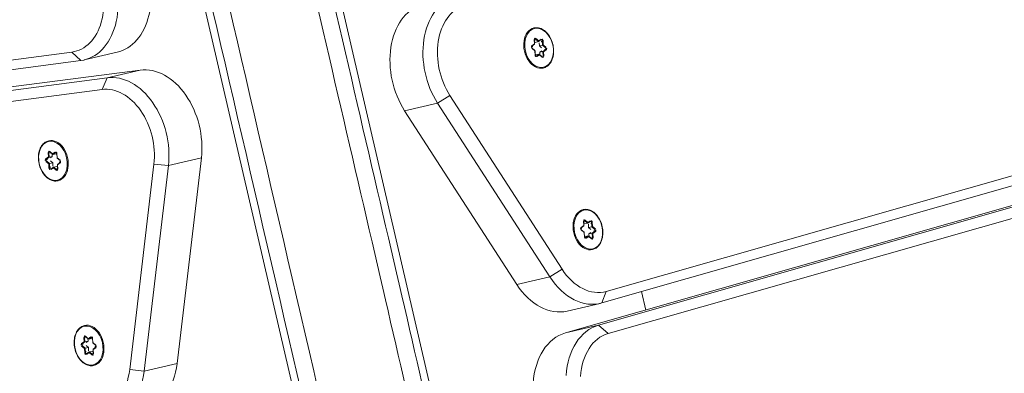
# Model space of a CAD drawing. Extents: x 5477758 to 5478338, y 5918274 to 5918502.
# Tile 102 of 121: x 5477951.73 to 5477952.017, y 5918462.656 to 5918462.759. Entities that reach past the tile are written whole.
import ezdxf

# ---------------------------------------------------------------- set-up
doc = ezdxf.new("R2010")
doc.units = 0
doc.layers.get('0').update_dxf_attribs({"color": 8, "linetype": 'CONTINUOUS', "lineweight": 13})
doc.layers.add('0_PROJEKTOWANE ZABAWKI', color=8, linetype='CONTINUOUS', lineweight=0)

# ---------------------------------------------------------------- blocks, each defined once
blk = doc.blocks.new('zw$CEC1')
for p, q in [((1108.239, -594.71), (1111.343, -657.574)), ((1111.643, -657.779), (1108.539, -594.915)), ((1112.555, -657.802), (1109.451, -594.939)), ((1109.151, -595.158), (1112.255, -658.022)), ((1112.255, -659.012), (1109.151, -596.148)), ((1111.583, -656.569), (1112.135, -656.569)), ((1109.494, -657.472), (1109.406, -657.537)), ((1109.41, -657.559), (1109.505, -657.49)), ((1109.505, -657.49), (1109.505, -657.494)), ((1109.555, -657.499), (1109.592, -657.591)), ((1109.555, -657.503), (1109.555, -657.499)), ((1109.605, -657.572), (1109.57, -657.485)), ((1103.736, -657.758), (1103.771, -657.845)), ((1103.787, -657.855), (1103.75, -657.763)), ((1103.786, -657.739), (1103.918, -657.763)), ((1103.786, -657.743), (1103.786, -657.739)), ((1103.913, -657.74), (1103.79, -657.719)), ((1104.001, -657.676), (1103.913, -657.74)), ((1103.918, -657.763), (1104.012, -657.694)), ((1103.918, -657.763), (1103.918, -657.858)), ((1104.012, -657.694), (1104.012, -657.697)), ((1104.063, -657.703), (1104.1, -657.795)), ((1104.063, -657.706), (1104.063, -657.703)), ((1104.112, -657.775), (1104.077, -657.689)), ((1104.1, -657.795), (1104.232, -657.818)), ((1104.1, -657.795), (1104.1, -657.89)), ((1104.235, -657.797), (1104.112, -657.775)), ((1109.263, -657.641), (1109.175, -657.706)), ((1109.186, -657.724), (1109.28, -657.655)), ((1109.186, -657.727), (1109.186, -657.724)), ((1109.196, -657.759), (1109.32, -657.78)), ((1109.328, -657.777), (1109.199, -657.754)), ((1109.228, -657.555), (1109.263, -657.641)), ((1109.279, -657.652), (1109.242, -657.56)), ((1109.26, -657.765), (1109.28, -657.75)), ((1109.279, -657.536), (1109.41, -657.559)), ((1109.279, -657.539), (1109.279, -657.536)), ((1109.28, -657.655), (1109.28, -657.75)), ((1109.406, -657.537), (1109.282, -657.515)), ((1109.317, -657.638), (1109.41, -657.655)), ((1109.32, -657.78), (1109.355, -657.867)), ((1109.369, -657.872), (1109.331, -657.78)), ((1109.41, -657.559), (1109.41, -657.655)), ((1109.41, -657.655), (1109.477, -657.606)), ((1109.566, -657.621), (1109.592, -657.687)), ((1109.592, -657.591), (1109.724, -657.614)), ((1109.592, -657.591), (1109.592, -657.687)), ((1109.592, -657.687), (1109.666, -657.7)), ((1109.728, -657.594), (1109.605, -657.572)), ((1109.644, -657.719), (1109.682, -657.811)), ((1109.644, -657.719), (1109.644, -657.811)), ((1109.74, -657.645), (1109.647, -657.713)), ((1109.661, -657.711), (1109.749, -657.647)), ((1109.696, -657.797), (1109.661, -657.711)), ((1109.724, -657.614), (1109.724, -657.618)), ((1111.343, -657.574), (1111.643, -657.779)), ((1103.771, -657.845), (1103.683, -657.909)), ((1103.693, -657.927), (1103.788, -657.858)), ((1103.693, -657.931), (1103.693, -657.927)), ((1103.704, -657.962), (1103.827, -657.984)), ((1103.836, -657.981), (1103.707, -657.958)), ((1103.767, -657.969), (1103.788, -657.954)), ((1103.788, -657.858), (1103.788, -657.954)), ((1103.825, -657.842), (1103.918, -657.858)), ((1103.827, -657.984), (1103.862, -658.07)), ((1103.876, -658.075), (1103.839, -657.983)), ((1103.918, -657.858), (1103.985, -657.809)), ((1104.022, -658.014), (1103.929, -658.082)), ((1103.938, -658.084), (1104.026, -658.019)), ((1104.152, -658.036), (1104.023, -658.014)), ((1104.026, -658.019), (1104.149, -658.041)), ((1104.074, -657.825), (1104.1, -657.89)), ((1104.1, -657.89), (1104.173, -657.903)), ((1104.152, -657.922), (1104.189, -658.015)), ((1104.152, -657.922), (1104.152, -658.015)), ((1104.248, -657.849), (1104.155, -657.917)), ((1104.169, -657.915), (1104.257, -657.85)), ((1104.204, -658.001), (1104.169, -657.915)), ((1104.189, -658.015), (1104.189, -658.018)), ((1104.232, -657.818), (1104.232, -657.822)), ((1109.515, -657.81), (1109.422, -657.878)), ((1109.43, -657.88), (1109.519, -657.815)), ((1109.644, -657.833), (1109.515, -657.81)), ((1109.519, -657.815), (1109.642, -657.837)), ((1109.682, -657.811), (1109.682, -657.815)), ((1111.644, -657.828), (1111.644, -658.818)), ((1112.255, -658.022), (1112.555, -657.802)), ((1112.255, -658.022), (1112.255, -659.012)), ((1110.416, -658.687), (1104.73, -660.735)), ((1110.416, -658.687), (1110.552, -659.088)), ((1104.867, -661.137), (1110.552, -659.088)), ((1110.552, -659.088), (1110.552, -660.078)), ((1110.552, -660.078), (1104.867, -662.126)), ((1104.73, -660.735), (1104.867, -661.137)), ((1104.867, -662.126), (1104.867, -661.137)), ((1179.728, -663.216), (1065.128, -663.216)), ((1065.128, -667.14), (1179.728, -667.14)), ((1104.866, -668.229), (1110.551, -670.277)), ((1104.866, -669.219), (1104.866, -668.229)), ((1104.729, -669.62), (1104.866, -669.219)), ((1110.551, -671.267), (1104.866, -669.219)), ((1095.487, -734.876), (1101.963, -669.39)), ((1101.963, -669.39), (1101.963, -670.38)), ((1104.729, -669.62), (1110.415, -671.668)), ((1101.303, -670.923), (1101.303, -669.933)), ((1101.963, -670.38), (1095.487, -735.866)), ((1102.262, -670.607), (1101.963, -670.38)), ((1110.551, -670.277), (1110.551, -671.267)), ((1095.786, -736.093), (1102.262, -670.607)), ((1094.822, -736.507), (1101.298, -671.022)), ((1101.298, -671.022), (1100.998, -671.219)), ((1100.998, -671.219), (1094.522, -736.705)), ((1110.415, -671.668), (1110.551, -671.267)), ((1103.77, -672.441), (1103.682, -672.505)), ((1103.69, -672.507), (1103.784, -672.439)), ((1103.735, -672.354), (1103.77, -672.441)), ((1103.749, -672.341), (1103.749, -672.337)), ((1103.787, -672.433), (1103.749, -672.341)), ((1103.838, -672.465), (1103.765, -672.452)), ((1103.786, -672.319), (1103.916, -672.342)), ((1103.787, -672.433), (1103.787, -672.341)), ((1103.912, -672.336), (1103.789, -672.315)), ((1103.838, -672.561), (1103.838, -672.465)), ((1103.865, -672.531), (1103.838, -672.465)), ((1104, -672.272), (1103.912, -672.336)), ((1103.916, -672.342), (1104.009, -672.273)), ((1104.062, -672.28), (1104.099, -672.372)), ((1104.111, -672.372), (1104.076, -672.285)), ((1104.102, -672.375), (1104.232, -672.397)), ((1104.234, -672.393), (1104.111, -672.372)), ((1104.171, -672.387), (1104.151, -672.402)), ((1104.151, -672.497), (1104.151, -672.402)), ((1104.245, -672.428), (1104.151, -672.497)), ((1104.168, -672.511), (1104.256, -672.446)), ((1104.245, -672.425), (1104.245, -672.428)), ((1109.493, -672.475), (1109.405, -672.54)), ((1109.409, -672.545), (1109.502, -672.477)), ((1109.555, -672.484), (1109.592, -672.576)), ((1103.703, -672.558), (1103.826, -672.58)), ((1103.707, -672.537), (1103.707, -672.534)), ((1103.838, -672.561), (1103.707, -672.537)), ((1103.826, -672.58), (1103.861, -672.666)), ((1103.876, -672.653), (1103.838, -672.561)), ((1103.876, -672.649), (1103.876, -672.653)), ((1104.02, -672.593), (1103.926, -672.662)), ((1103.926, -672.662), (1103.926, -672.658)), ((1103.937, -672.68), (1104.025, -672.615)), ((1104.02, -672.497), (1103.954, -672.546)), ((1104.114, -672.514), (1104.02, -672.497)), ((1104.02, -672.593), (1104.02, -672.497)), ((1104.152, -672.616), (1104.02, -672.593)), ((1104.025, -672.615), (1104.148, -672.637)), ((1104.151, -672.5), (1104.189, -672.592)), ((1104.152, -672.612), (1104.152, -672.616)), ((1104.203, -672.597), (1104.168, -672.511)), ((1109.262, -672.644), (1109.174, -672.709)), ((1109.183, -672.71), (1109.276, -672.642)), ((1109.196, -672.762), (1109.319, -672.784)), ((1109.199, -672.741), (1109.199, -672.737)), ((1109.331, -672.764), (1109.199, -672.741)), ((1109.227, -672.558), (1109.262, -672.644)), ((1109.242, -672.544), (1109.242, -672.541)), ((1109.279, -672.637), (1109.242, -672.544)), ((1109.331, -672.669), (1109.257, -672.656)), ((1109.279, -672.522), (1109.408, -672.545)), ((1109.279, -672.637), (1109.279, -672.544)), ((1109.405, -672.54), (1109.281, -672.518)), ((1109.331, -672.764), (1109.331, -672.669)), ((1109.357, -672.734), (1109.331, -672.669)), ((1109.368, -672.856), (1109.331, -672.764)), ((1109.513, -672.701), (1109.446, -672.75)), ((1109.606, -672.717), (1109.513, -672.701)), ((1109.513, -672.796), (1109.513, -672.701)), ((1109.604, -672.575), (1109.569, -672.489)), ((1109.595, -672.578), (1109.724, -672.601)), ((1109.727, -672.597), (1109.604, -672.575)), ((1109.664, -672.59), (1109.643, -672.605)), ((1109.643, -672.701), (1109.643, -672.605)), ((1109.737, -672.632), (1109.643, -672.701)), ((1109.644, -672.704), (1109.681, -672.796)), ((1109.66, -672.714), (1109.748, -672.65)), ((1109.695, -672.801), (1109.66, -672.714)), ((1109.737, -672.628), (1109.737, -672.632)), ((1109.319, -672.784), (1109.354, -672.87)), ((1109.368, -672.853), (1109.368, -672.856)), ((1109.513, -672.796), (1109.419, -672.865)), ((1109.419, -672.865), (1109.419, -672.862)), ((1109.429, -672.883), (1109.518, -672.819)), ((1109.645, -672.819), (1109.513, -672.796)), ((1109.518, -672.819), (1109.641, -672.84)), ((1109.645, -672.816), (1109.645, -672.819))]:
    blk.add_line(p, q)
for centre, major_axis in [((1103.97, -657.88), (0.58, 0)), ((1109.462, -657.676), (0.58, 0)), ((1103.969, -672.476), (-0.58, 0)), ((1109.461, -672.679), (-0.58, 0))]:
    blk.add_ellipse(centre, major_axis=major_axis, ratio=0.707107)
for centre, major_axis, ratio, start_param, end_param in [((1109.526, -657.494), (0.045, 0), 0.707107, 0.279204, 2.3736), ((1109.494, -657.483), (-0.0089, 0.0121), 0.508626, 3.748748, 5.319544), ((1109.526, -657.505), (0.03, 0), 0.707107, 0.279204, 2.3736), ((1109.57, -657.496), (-0.0139, -0.0056), 0.679724, 4.443473, 6.01427), ((1103.779, -657.749), (-0.045, 0), 0.707107, 4.467995, 6.56239), ((1103.736, -657.769), (0.0139, 0.0056), 0.679724, 0, 1.301881), ((1103.779, -657.76), (-0.03, 0), 0.707107, 4.467995, 6.283185), ((1103.97, -657.894), (0.25, 0), 0.707107, 2.189614, 2.547433), ((1103.79, -657.729), (0.0026, 0.0148), 0.171098, 0.800479, 2.371275), ((1103.913, -657.751), (0.0037, -0.0158), 0.19164, 0.688736, 2.259533), ((1103.97, -657.894), (0.25, 0), 0.707107, 1.142416, 1.510388), ((1104.034, -657.698), (0.045, 0), 0.707107, 0.279204, 2.3736), ((1104.001, -657.686), (-0.0089, 0.0121), 0.508626, 3.748748, 5.319544), ((1104.034, -657.708), (0.03, 0), 0.707107, 0.279204, 2.3736), ((1104.077, -657.7), (-0.0139, -0.0056), 0.679724, 4.443473, 6.01427), ((1104.112, -657.786), (-0.0104, -0.0129), 0.462667, 4.192773, 5.763569), ((1104.235, -657.808), (0.0026, 0.0148), 0.171098, 0.800479, 2.371275), ((1104.224, -657.828), (0.045, 0), 0.707107, 5.515192, 7.609587), ((1109.462, -657.69), (-0.6, 0), 0.707107, 0, 3.141593), ((1109.207, -657.728), (-0.045, 0), 0.707107, 5.515192, 7.609587), ((1109.175, -657.716), (-0.0089, 0.0121), 0.508626, 3.748748, 5.319544), ((1109.207, -657.738), (-0.03, 0), 0.707107, 5.515192, 6.283185), ((1109.196, -657.769), (0.0026, 0.0148), 0.171098, 0, 0.800479), ((1109.462, -657.69), (-0.25, 0), 0.707107, 0.095219, 0.407877), ((1109.272, -657.546), (-0.045, 0), 0.707107, 4.467995, 6.56239), ((1109.228, -657.565), (0.0139, 0.0056), 0.679724, 0, 1.301881), ((1109.272, -657.556), (-0.03, 0), 0.707107, 4.467995, 6.283185), ((1109.462, -657.69), (0.25, 0), 0.707107, 2.189614, 2.547433), ((1109.263, -657.652), (0.0166, -0.0047), 0.601017, 0.16912, 1.739916), ((1109.282, -657.526), (0.0026, 0.0148), 0.171098, 0.800479, 2.371275), ((1109.32, -657.791), (-0.0104, -0.0129), 0.462667, 2.890892, 4.192773), ((1109.406, -657.547), (0.0037, -0.0158), 0.19164, 0.688736, 2.259533), ((1109.462, -657.69), (0.25, 0), 0.707107, 1.142416, 1.510388), ((1109.605, -657.582), (-0.0104, -0.0129), 0.462667, 4.192773, 5.763569), ((1109.462, -657.69), (-0.25, 0), 0.707107, 2.244927, 2.557585), ((1109.653, -657.806), (0.045, 0), 0.707107, 4.467995, 6.56239), ((1109.661, -657.722), (-0.0166, 0.0047), 0.601017, 4.881509, 6.452305), ((1109.696, -657.808), (-0.0139, -0.0056), 0.679724, 4.443473, 6.01427), ((1109.462, -657.69), (0.25, 0), 0.707107, 0.130169, 0.46319), ((1109.728, -657.604), (0.0026, 0.0148), 0.171098, 0.800479, 2.371275), ((1109.717, -657.635), (0.03, 0), 0.707107, 0, 1.326402), ((1109.717, -657.624), (0.045, 0), 0.707107, 5.515192, 7.609587), ((1109.749, -657.657), (-0.0089, 0.0121), 0.508626, 5.319544, 6.283185), ((1109.644, -657.616), (1.7, 0), 0.707107, 5.183628, 6.318092), ((1109.644, -657.828), (2, 0), 0.707107, 5.183628, 6.318092), ((1103.97, -657.894), (-0.6, 0), 0.707107, 0, 3.141593), ((1103.715, -657.931), (-0.045, 0), 0.707107, 5.515192, 7.609587), ((1103.683, -657.92), (-0.0089, 0.0121), 0.508626, 3.748748, 5.319544), ((1103.715, -657.942), (-0.03, 0), 0.707107, 5.515192, 6.283185), ((1103.704, -657.973), (0.0026, 0.0148), 0.171098, 0, 0.800479), ((1103.97, -657.894), (-0.25, 0), 0.707107, 0.095219, 0.407877), ((1103.771, -657.855), (0.0166, -0.0047), 0.601017, 0.16912, 1.739916), ((1103.827, -657.994), (-0.0104, -0.0129), 0.462667, 2.890892, 4.192773), ((1103.862, -658.081), (0.0139, 0.0056), 0.679724, 0, 1.301881), ((1103.906, -658.061), (-0.045, 0), 0.707107, 0.279204, 2.3736), ((1103.97, -657.894), (-0.25, 0), 0.707107, 1.152569, 1.475438), ((1103.938, -658.094), (-0.0089, 0.0121), 0.508626, 5.319544, 6.283185), ((1104.026, -658.03), (0.0037, -0.0158), 0.19164, 2.259533, 3.223174), ((1103.97, -657.894), (-0.25, 0), 0.707107, 2.244927, 2.557585), ((1104.16, -658.01), (0.045, 0), 0.707107, 4.467995, 6.56239), ((1104.149, -658.051), (0.0026, 0.0148), 0.171098, 0, 0.800479), ((1104.169, -657.925), (-0.0166, 0.0047), 0.601017, 4.881509, 6.452305), ((1104.204, -658.012), (-0.0139, -0.0056), 0.679724, 4.443473, 6.01427), ((1104.16, -658.02), (0.03, 0), 0.707107, 0, 0.279204), ((1103.97, -657.894), (0.25, 0), 0.707107, 0.130169, 0.46319), ((1104.224, -657.839), (0.03, 0), 0.707107, 0, 1.326402), ((1104.257, -657.861), (-0.0089, 0.0121), 0.508626, 5.319544, 6.283185), ((1109.355, -657.877), (0.0139, 0.0056), 0.679724, 0, 1.301881), ((1109.398, -657.858), (-0.045, 0), 0.707107, 0.279204, 2.3736), ((1109.462, -657.69), (-0.25, 0), 0.707107, 1.152569, 1.475438), ((1109.43, -657.891), (-0.0089, 0.0121), 0.508626, 5.319544, 6.283185), ((1109.519, -657.826), (0.0037, -0.0158), 0.19164, 2.259533, 3.223174), ((1109.642, -657.848), (0.0026, 0.0148), 0.171098, 0, 0.800479), ((1109.653, -657.817), (0.03, 0), 0.707107, 0, 0.279204), ((1114.254, -657.972), (-2, 0), 0.707107, 0.034907, 1.169371), ((1114.254, -657.76), (-1.7, 0), 0.707107, 0.034907, 1.169371), ((1109.644, -658.818), (2, 0), 0.707107, 5.183628, 6.283185), ((1114.254, -658.962), (-2, 0), 0.707107, 0.034907, 1.169371), ((1103.959, -659.664), (-1.7, 0), 0.707107, 0.069813, 2.042035), ((1103.959, -659.876), (-2, 0), 0.707107, 0.069813, 2.042035), ((1103.959, -660.866), (-2, 0), 0.707107, 0.069813, 2.042035), ((1103.958, -669.489), (-2, 0), 0.707107, 4.24115, 6.213372), ((1099.303, -669.933), (2, 0), 0.707107, 0, 1.902409), ((1103.958, -670.479), (-2, 0), 0.707107, 4.24115, 6.213372), ((1099.303, -670.923), (2, 0), 0.707107, 6.213372, 8.185594), ((1103.958, -670.691), (-1.7, 0), 0.707107, 4.24115, 6.213372), ((1099.303, -671.135), (1.7, 0), 0.707107, 6.213372, 8.185594), ((1109.643, -671.537), (2, 0), 0.707107, 0, 1.099557), ((1109.643, -672.527), (2, 0), 0.707107, 6.248279, 7.382743), ((1109.643, -672.74), (1.7, 0), 0.707107, 6.248279, 7.382743), ((1103.969, -672.462), (0.6, 0), 0.707107, 0, 3.141593), ((1103.969, -672.462), (-0.25, 0), 0.707107, 0.130169, 0.46319), ((1103.778, -672.346), (-0.045, 0), 0.707107, 4.467995, 6.56239), ((1103.735, -672.344), (0.0139, 0.0056), 0.679724, 4.443473, 6.01427), ((1103.778, -672.335), (-0.03, 0), 0.707107, 0, 0.279204), ((1103.969, -672.462), (0.25, 0), 0.707107, 2.244927, 2.557585), ((1103.77, -672.43), (0.0166, -0.0047), 0.601017, 4.881509, 6.452305), ((1103.789, -672.304), (-0.0026, -0.0148), 0.171098, 0, 0.800479), ((1103.912, -672.326), (-0.0037, 0.0158), 0.19164, 2.259533, 3.223174), ((1103.969, -672.462), (0.25, 0), 0.707107, 1.152569, 1.475438), ((1104.033, -672.294), (0.045, 0), 0.707107, 0.279204, 2.3736), ((1104, -672.261), (0.0089, -0.0121), 0.508626, 5.319544, 6.283185), ((1104.076, -672.275), (-0.0139, -0.0056), 0.679724, 0, 1.301881), ((1104.111, -672.361), (0.0104, 0.0129), 0.462667, 2.890892, 4.192773), ((1103.969, -672.462), (0.25, 0), 0.707107, 0.095219, 0.407877), ((1104.234, -672.383), (-0.0026, -0.0148), 0.171098, 0, 0.800479), ((1104.223, -672.424), (0.045, 0), 0.707107, 5.515192, 7.609587), ((1104.223, -672.414), (0.03, 0), 0.707107, 5.515192, 6.283185), ((1104.256, -672.436), (0.0089, -0.0121), 0.508626, 3.748748, 5.319544), ((1109.461, -672.665), (0.6, 0), 0.707107, 0, 3.141593), ((1109.525, -672.498), (0.045, 0), 0.707107, 0.279204, 2.3736), ((1109.493, -672.465), (0.0089, -0.0121), 0.508626, 5.319544, 6.283185), ((1109.569, -672.478), (-0.0139, -0.0056), 0.679724, 0, 1.301881), ((1103.714, -672.527), (-0.045, 0), 0.707107, 5.515192, 7.609587), ((1103.682, -672.495), (0.0089, -0.0121), 0.508626, 5.319544, 6.283185), ((1103.714, -672.517), (-0.03, 0), 0.707107, 0, 1.326402), ((1103.703, -672.548), (-0.0026, -0.0148), 0.171098, 0.800479, 2.371275), ((1103.826, -672.569), (0.0104, 0.0129), 0.462667, 4.192773, 5.763569), ((1103.861, -672.656), (0.0139, 0.0056), 0.679724, 4.443473, 6.01427), ((1103.905, -672.658), (-0.045, 0), 0.707107, 0.279204, 2.3736), ((1103.969, -672.462), (-0.25, 0), 0.707107, 1.142416, 1.510388), ((1103.905, -672.647), (-0.03, 0), 0.707107, 0.279204, 2.3736), ((1103.937, -672.669), (0.0089, -0.0121), 0.508626, 3.748748, 5.319544), ((1104.025, -672.605), (-0.0037, 0.0158), 0.19164, 0.688736, 2.259533), ((1103.969, -672.462), (-0.25, 0), 0.707107, 2.189614, 2.547433), ((1104.159, -672.606), (0.045, 0), 0.707107, 4.467995, 6.56239), ((1104.148, -672.626), (-0.0026, -0.0148), 0.171098, 0.800479, 2.371275), ((1104.168, -672.5), (-0.0166, 0.0047), 0.601017, 0.16912, 1.739916), ((1104.159, -672.595), (0.03, 0), 0.707107, 4.467995, 6.283185), ((1104.203, -672.587), (-0.0139, -0.0056), 0.679724, 0, 1.301881), ((1109.206, -672.731), (-0.045, 0), 0.707107, 5.515192, 7.609587), ((1109.174, -672.698), (0.0089, -0.0121), 0.508626, 5.319544, 6.283185), ((1109.206, -672.72), (-0.03, 0), 0.707107, 0, 1.326402), ((1109.196, -672.751), (-0.0026, -0.0148), 0.171098, 0.800479, 2.371275), ((1109.461, -672.665), (-0.25, 0), 0.707107, 0.130169, 0.46319), ((1109.271, -672.549), (-0.045, 0), 0.707107, 4.467995, 6.56239), ((1109.227, -672.547), (0.0139, 0.0056), 0.679724, 4.443473, 6.01427), ((1109.271, -672.539), (-0.03, 0), 0.707107, 0, 0.279204), ((1109.461, -672.665), (0.25, 0), 0.707107, 2.244927, 2.557585), ((1109.262, -672.634), (0.0166, -0.0047), 0.601017, 4.881509, 6.452305), ((1109.281, -672.508), (-0.0026, -0.0148), 0.171098, 0, 0.800479), ((1109.319, -672.773), (0.0104, 0.0129), 0.462667, 4.192773, 5.763569), ((1109.405, -672.529), (-0.0037, 0.0158), 0.19164, 2.259533, 3.223174), ((1109.461, -672.665), (0.25, 0), 0.707107, 1.152569, 1.475438), ((1109.604, -672.564), (0.0104, 0.0129), 0.462667, 2.890892, 4.192773), ((1109.461, -672.665), (-0.25, 0), 0.707107, 2.189614, 2.547433), ((1109.66, -672.704), (-0.0166, 0.0047), 0.601017, 0.16912, 1.739916), ((1109.461, -672.665), (0.25, 0), 0.707107, 0.095219, 0.407877), ((1109.727, -672.586), (-0.0026, -0.0148), 0.171098, 0, 0.800479), ((1109.716, -672.628), (0.045, 0), 0.707107, 5.515192, 7.609587), ((1109.716, -672.617), (0.03, 0), 0.707107, 5.515192, 6.283185), ((1109.748, -672.639), (0.0089, -0.0121), 0.508626, 3.748748, 5.319544), ((1109.354, -672.859), (0.0139, 0.0056), 0.679724, 4.443473, 6.01427), ((1109.397, -672.861), (-0.045, 0), 0.707107, 0.279204, 2.3736), ((1109.461, -672.665), (-0.25, 0), 0.707107, 1.142416, 1.510388), ((1109.397, -672.851), (-0.03, 0), 0.707107, 0.279204, 2.3736), ((1109.429, -672.873), (0.0089, -0.0121), 0.508626, 3.748748, 5.319544), ((1109.518, -672.808), (-0.0037, 0.0158), 0.19164, 0.688736, 2.259533), ((1109.652, -672.81), (0.045, 0), 0.707107, 4.467995, 6.56239), ((1109.641, -672.83), (-0.0026, -0.0148), 0.171098, 0.800479, 2.371275), ((1109.652, -672.799), (0.03, 0), 0.707107, 4.467995, 6.283185), ((1109.695, -672.79), (-0.0139, -0.0056), 0.679724, 0, 1.301881)]:
    blk.add_ellipse(centre, major_axis=major_axis, ratio=ratio, start_param=start_param, end_param=end_param)
for points, knots in [([(1103.37, -657.894), (1103.37, -657.848), (1103.38, -657.803), (1103.419, -657.717), (1103.448, -657.676), (1103.523, -657.602), (1103.569, -657.57), (1103.673, -657.517), (1103.732, -657.496), (1103.854, -657.469), (1103.919, -657.463), (1104.047, -657.465), (1104.111, -657.473), (1104.232, -657.504), (1104.289, -657.526), (1104.39, -657.583), (1104.435, -657.618), (1104.506, -657.695), (1104.533, -657.738), (1104.563, -657.819), (1104.57, -657.856), (1104.57, -657.894)], [6.038791, 6.038791, 6.038791, 6.038791, 6.34864, 6.34864, 6.66324, 6.66324, 6.984393, 6.984393, 7.307998, 7.307998, 7.63188, 7.63188, 7.955712, 7.955712, 8.279598, 8.279598, 8.603057, 8.603057, 8.923488, 8.923488, 9.180384, 9.180384, 9.180384, 9.180384]), ([(1108.862, -657.69), (1108.862, -657.645), (1108.872, -657.6), (1108.911, -657.513), (1108.94, -657.473), (1109.015, -657.399), (1109.062, -657.366), (1109.166, -657.313), (1109.224, -657.293), (1109.347, -657.266), (1109.411, -657.259), (1109.539, -657.261), (1109.603, -657.27), (1109.724, -657.3), (1109.781, -657.323), (1109.883, -657.38), (1109.927, -657.414), (1109.998, -657.491), (1110.025, -657.534), (1110.055, -657.615), (1110.062, -657.653), (1110.062, -657.69)], [6.038791, 6.038791, 6.038791, 6.038791, 6.34864, 6.34864, 6.66324, 6.66324, 6.984393, 6.984393, 7.307998, 7.307998, 7.63188, 7.63188, 7.955712, 7.955712, 8.279598, 8.279598, 8.603057, 8.603057, 8.923488, 8.923488, 9.180384, 9.180384, 9.180384, 9.180384]), ([(1103.749, -657.76), (1103.749, -657.76), (1103.749, -657.76), (1103.749, -657.761), (1103.749, -657.761), (1103.749, -657.761), (1103.749, -657.762), (1103.749, -657.762), (1103.749, -657.762), (1103.75, -657.763), (1103.75, -657.763), (1103.75, -657.763)], [0.2443943, 0.2443943, 0.2443943, 0.2443943, 0.3002352, 0.3002352, 0.3560761, 0.3560761, 0.411917, 0.411917, 0.4677579, 0.4677579, 0.5235988, 0.5235988, 0.5235988, 0.5235988]), ([(1109.177, -657.738), (1109.177, -657.739), (1109.178, -657.74), (1109.178, -657.742), (1109.179, -657.744), (1109.181, -657.746), (1109.183, -657.747), (1109.186, -657.75), (1109.188, -657.751), (1109.193, -657.753), (1109.196, -657.754), (1109.199, -657.754)], [0.244394, 0.244394, 0.244394, 0.244394, 0.509675, 0.509675, 0.774955, 0.774955, 1.040236, 1.040236, 1.305516, 1.305516, 1.570796, 1.570796, 1.570796, 1.570796]), ([(1109.242, -657.556), (1109.242, -657.557), (1109.242, -657.557), (1109.242, -657.557), (1109.242, -657.557), (1109.242, -657.558), (1109.242, -657.558), (1109.242, -657.559), (1109.242, -657.559), (1109.242, -657.559), (1109.242, -657.559), (1109.242, -657.56)], [0.2443943, 0.2443943, 0.2443943, 0.2443943, 0.3002352, 0.3002352, 0.3560761, 0.3560761, 0.411917, 0.411917, 0.4677579, 0.4677579, 0.5235988, 0.5235988, 0.5235988, 0.5235988]), ([(1109.74, -657.645), (1109.741, -657.644), (1109.742, -657.644), (1109.744, -657.642), (1109.744, -657.641), (1109.745, -657.64), (1109.746, -657.639), (1109.746, -657.638), (1109.747, -657.637), (1109.747, -657.636), (1109.747, -657.636), (1109.747, -657.635)], [2.6179939, 2.6179939, 2.6179939, 2.6179939, 2.7715925, 2.7715925, 2.9251911, 2.9251911, 3.0787897, 3.0787897, 3.2323883, 3.2323883, 3.385987, 3.385987, 3.385987, 3.385987]), ([(1103.685, -657.942), (1103.685, -657.943), (1103.685, -657.944), (1103.686, -657.946), (1103.687, -657.947), (1103.689, -657.95), (1103.69, -657.951), (1103.694, -657.953), (1103.696, -657.955), (1103.701, -657.957), (1103.704, -657.957), (1103.707, -657.958)], [0.244394, 0.244394, 0.244394, 0.244394, 0.509675, 0.509675, 0.774955, 0.774955, 1.040236, 1.040236, 1.305516, 1.305516, 1.570796, 1.570796, 1.570796, 1.570796]), ([(1103.876, -658.075), (1103.877, -658.077), (1103.878, -658.079), (1103.882, -658.082), (1103.884, -658.083), (1103.889, -658.086), (1103.891, -658.087), (1103.897, -658.088), (1103.9, -658.089), (1103.906, -658.089), (1103.91, -658.089), (1103.916, -658.088), (1103.919, -658.087), (1103.924, -658.085), (1103.926, -658.084), (1103.928, -658.083), (1103.929, -658.082), (1103.929, -658.082)], [0.523599, 0.523599, 0.523599, 0.523599, 0.927172, 0.927172, 1.204378, 1.204378, 1.47422, 1.47422, 1.746688, 1.746688, 2.021391, 2.021391, 2.295276, 2.295276, 2.566083, 2.566083, 2.617994, 2.617994, 2.617994, 2.617994]), ([(1104.152, -658.036), (1104.155, -658.037), (1104.158, -658.037), (1104.164, -658.037), (1104.168, -658.037), (1104.173, -658.035), (1104.176, -658.035), (1104.181, -658.032), (1104.183, -658.031), (1104.186, -658.028), (1104.188, -658.027), (1104.189, -658.024), (1104.19, -658.023), (1104.19, -658.021), (1104.19, -658.021), (1104.19, -658.02)], [1.570796, 1.570796, 1.570796, 1.570796, 1.844329, 1.844329, 2.119118, 2.119118, 2.392017, 2.392017, 2.661992, 2.661992, 2.936562, 2.936562, 3.253095, 3.253095, 3.385987, 3.385987, 3.385987, 3.385987]), ([(1104.248, -657.849), (1104.249, -657.848), (1104.25, -657.847), (1104.251, -657.846), (1104.252, -657.845), (1104.253, -657.843), (1104.253, -657.843), (1104.254, -657.841), (1104.254, -657.841), (1104.254, -657.84), (1104.254, -657.839), (1104.254, -657.839)], [2.6179939, 2.6179939, 2.6179939, 2.6179939, 2.7715925, 2.7715925, 2.9251911, 2.9251911, 3.0787897, 3.0787897, 3.2323883, 3.2323883, 3.385987, 3.385987, 3.385987, 3.385987]), ([(1109.369, -657.872), (1109.369, -657.873), (1109.371, -657.875), (1109.374, -657.879), (1109.376, -657.88), (1109.381, -657.882), (1109.384, -657.883), (1109.389, -657.885), (1109.393, -657.885), (1109.399, -657.885), (1109.402, -657.885), (1109.408, -657.884), (1109.411, -657.884), (1109.416, -657.882), (1109.419, -657.88), (1109.421, -657.879), (1109.421, -657.879), (1109.422, -657.878)], [0.523599, 0.523599, 0.523599, 0.523599, 0.927172, 0.927172, 1.204378, 1.204378, 1.47422, 1.47422, 1.746688, 1.746688, 2.021391, 2.021391, 2.295276, 2.295276, 2.566083, 2.566083, 2.617994, 2.617994, 2.617994, 2.617994]), ([(1109.644, -657.833), (1109.647, -657.833), (1109.651, -657.834), (1109.657, -657.834), (1109.66, -657.833), (1109.666, -657.832), (1109.669, -657.831), (1109.673, -657.829), (1109.675, -657.828), (1109.679, -657.825), (1109.68, -657.823), (1109.682, -657.821), (1109.682, -657.819), (1109.683, -657.818), (1109.683, -657.817), (1109.683, -657.817)], [1.570796, 1.570796, 1.570796, 1.570796, 1.844329, 1.844329, 2.119118, 2.119118, 2.392017, 2.392017, 2.661992, 2.661992, 2.936562, 2.936562, 3.253095, 3.253095, 3.385987, 3.385987, 3.385987, 3.385987]), ([(1185.928, -663.428), (1185.92, -663.428), (1185.912, -663.428), (1185.718, -663.428), (1185.535, -663.428), (1184.553, -663.428), (1183.711, -663.428), (1181.437, -663.428), (1179.931, -663.428), (1175.708, -663.428), (1172.842, -663.428), (1167.867, -663.428), (1165.775, -663.428), (1161.975, -663.428), (1160.125, -663.428), (1157.094, -663.428), (1155.952, -663.428), (1152.126, -663.428), (1149.918, -663.428), (1144.631, -663.428), (1141.592, -663.428), (1133.362, -663.428), (1129.292, -663.428), (1125.141, -663.428), (1121.09, -663.428), (1116.962, -663.428), (1109.398, -663.428), (1105.404, -663.428), (1097.178, -663.428), (1092.945, -663.428), (1086.247, -663.428), (1084.057, -663.428), (1080.368, -663.428), (1078.913, -663.428), (1076.716, -663.428), (1075.923, -663.428), (1074.514, -663.428), (1073.944, -663.428), (1071.753, -663.428), (1070.083, -663.428), (1066.71, -663.428), (1065.138, -663.428), (1062.035, -663.428), (1060.513, -663.428), (1058.928, -663.428)], [1.481535, 1.481535, 1.481535, 1.481535, 1.518758, 1.518758, 2.379658, 2.379658, 5.597938, 5.597938, 10.538019, 10.538019, 18.696385, 18.696385, 24.527079, 24.527079, 29.575647, 29.575647, 32.535382, 32.535382, 39.355172, 39.355172, 49.134696, 49.134696, 58.493436, 58.493436, 58.493436, 67.627244, 67.627244, 74.794433, 74.794433, 81.961623, 81.961623, 87.411225, 87.411225, 93.164019, 93.164019, 96.599059, 96.599059, 98.916813, 98.916813, 105.38718, 105.38718, 110.834573, 110.834573, 115.773922, 115.773922, 115.773922, 115.773922]), ([(1058.927, -663.92), (1060.523, -663.92), (1062.054, -663.92), (1065.164, -663.92), (1066.734, -663.92), (1070.101, -663.92), (1071.766, -663.92), (1073.946, -663.92), (1074.514, -663.92), (1075.915, -663.92), (1076.705, -663.92), (1078.897, -663.92), (1080.352, -663.92), (1084.045, -663.92), (1086.239, -663.92), (1092.944, -663.92), (1097.179, -663.92), (1105.409, -663.92), (1109.403, -663.92), (1116.968, -663.92), (1121.096, -663.92), (1125.146, -663.92), (1129.296, -663.92), (1133.365, -663.92), (1141.591, -663.92), (1144.628, -663.92), (1149.914, -663.92), (1152.123, -663.92), (1155.951, -663.92), (1157.093, -663.92), (1160.126, -663.92), (1161.976, -663.92), (1165.775, -663.92), (1167.866, -663.92), (1172.838, -663.92), (1175.7, -663.92), (1179.913, -663.92), (1181.414, -663.92), (1183.676, -663.92), (1184.512, -663.92), (1185.486, -663.92), (1185.666, -663.92), (1185.878, -663.92), (1185.905, -663.92), (1185.933, -663.92)], [-115.806845, -115.806845, -115.806845, -115.806845, -110.834573, -110.834573, -105.38718, -105.38718, -98.916813, -98.916813, -96.599059, -96.599059, -93.164019, -93.164019, -87.411225, -87.411225, -81.961623, -81.961623, -74.794433, -74.794433, -67.627244, -67.627244, -58.493436, -58.493436, -58.493436, -49.134696, -49.134696, -39.355172, -39.355172, -32.535382, -32.535382, -29.575647, -29.575647, -24.527079, -24.527079, -18.696385, -18.696385, -10.538019, -10.538019, -5.597938, -5.597938, -2.379658, -2.379658, -1.518758, -1.518758, -1.390315, -1.390315, -1.390315, -1.390315]), ([(1185.933, -666.435), (1184.96, -666.435), (1183.865, -666.435), (1181.31, -666.435), (1179.819, -666.435), (1175.892, -666.435), (1173.383, -666.435), (1168.638, -666.435), (1166.306, -666.435), (1162.268, -666.435), (1160.59, -666.435), (1155.531, -666.435), (1153.392, -666.435), (1145.933, -666.435), (1142.968, -666.435), (1138.957, -666.435), (1136.135, -666.435), (1132.796, -666.435), (1122.514, -666.435), (1116.479, -666.435), (1104.632, -666.435), (1098.821, -666.435), (1090.619, -666.435), (1087.898, -666.435), (1083.133, -666.435), (1081.427, -666.435), (1078.494, -666.435), (1077.267, -666.435), (1075.113, -666.435), (1074.209, -666.435), (1072.179, -666.435), (1071.052, -666.435), (1067.125, -666.435), (1063.755, -666.435), (1058.927, -666.435)], [0.478318, 0.478318, 0.478318, 0.478318, 3.307686, 3.307686, 6.615372, 6.615372, 11.720097, 11.720097, 16.66119, 16.66119, 20.086268, 20.086268, 26.717745, 26.717745, 33.32238, 33.32238, 33.32238, 37.968614, 37.968614, 43.976092, 43.976092, 49.98357, 49.98357, 53.186468, 53.186468, 56.000528, 56.000528, 58.814588, 58.814588, 60.765103, 60.765103, 62.715617, 62.715617, 66.516875, 66.516875, 66.516875, 66.516875]), ([(1058.928, -666.928), (1063.735, -666.928), (1067.098, -666.928), (1071.031, -666.928), (1072.164, -666.928), (1074.207, -666.928), (1075.118, -666.928), (1077.286, -666.928), (1078.517, -666.928), (1081.448, -666.928), (1083.15, -666.928), (1087.906, -666.928), (1090.624, -666.928), (1098.817, -666.928), (1104.626, -666.928), (1116.47, -666.928), (1122.506, -666.928), (1132.791, -666.928), (1136.133, -666.928), (1138.956, -666.928), (1142.971, -666.928), (1145.939, -666.928), (1153.396, -666.928), (1155.532, -666.928), (1160.588, -666.928), (1162.267, -666.928), (1166.306, -666.928), (1168.639, -666.928), (1173.39, -666.928), (1175.904, -666.928), (1179.844, -666.928), (1181.342, -666.928), (1183.883, -666.928), (1184.96, -666.928), (1185.928, -666.928)], [-66.505201, -66.505201, -66.505201, -66.505201, -62.715617, -62.715617, -60.765103, -60.765103, -58.814588, -58.814588, -56.000528, -56.000528, -53.186468, -53.186468, -49.98357, -49.98357, -43.976092, -43.976092, -37.968614, -37.968614, -33.32238, -33.32238, -33.32238, -26.717745, -26.717745, -20.086268, -20.086268, -16.66119, -16.66119, -11.720097, -11.720097, -6.615372, -6.615372, -3.307686, -3.307686, -0.555747, -0.555747, -0.555747, -0.555747]), ([(1104.569, -672.462), (1104.569, -672.507), (1104.559, -672.552), (1104.52, -672.638), (1104.49, -672.679), (1104.415, -672.753), (1104.369, -672.786), (1104.265, -672.839), (1104.207, -672.859), (1104.084, -672.886), (1104.02, -672.893), (1103.891, -672.891), (1103.827, -672.882), (1103.707, -672.851), (1103.649, -672.829), (1103.548, -672.772), (1103.504, -672.738), (1103.433, -672.661), (1103.406, -672.618), (1103.376, -672.537), (1103.369, -672.499), (1103.369, -672.462)], [6.038791, 6.038791, 6.038791, 6.038791, 6.34864, 6.34864, 6.66324, 6.66324, 6.984393, 6.984393, 7.307998, 7.307998, 7.63188, 7.63188, 7.955712, 7.955712, 8.279598, 8.279598, 8.603057, 8.603057, 8.923488, 8.923488, 9.180384, 9.180384, 9.180384, 9.180384]), ([(1103.786, -672.319), (1103.783, -672.318), (1103.78, -672.318), (1103.774, -672.318), (1103.771, -672.319), (1103.765, -672.32), (1103.762, -672.321), (1103.757, -672.323), (1103.755, -672.324), (1103.752, -672.327), (1103.751, -672.328), (1103.749, -672.331), (1103.748, -672.332), (1103.748, -672.334), (1103.748, -672.335), (1103.748, -672.335)], [1.570796, 1.570796, 1.570796, 1.570796, 1.844329, 1.844329, 2.119118, 2.119118, 2.392017, 2.392017, 2.661992, 2.661992, 2.936562, 2.936562, 3.253095, 3.253095, 3.385987, 3.385987, 3.385987, 3.385987]), ([(1104.062, -672.28), (1104.062, -672.279), (1104.06, -672.277), (1104.056, -672.273), (1104.054, -672.272), (1104.05, -672.27), (1104.047, -672.269), (1104.041, -672.267), (1104.038, -672.267), (1104.032, -672.266), (1104.029, -672.267), (1104.023, -672.268), (1104.02, -672.268), (1104.015, -672.27), (1104.012, -672.271), (1104.01, -672.273), (1104.01, -672.273), (1104.009, -672.273)], [0.523599, 0.523599, 0.523599, 0.523599, 0.927172, 0.927172, 1.204378, 1.204378, 1.47422, 1.47422, 1.746688, 1.746688, 2.021391, 2.021391, 2.295276, 2.295276, 2.566083, 2.566083, 2.617994, 2.617994, 2.617994, 2.617994]), ([(1104.253, -672.414), (1104.253, -672.413), (1104.253, -672.412), (1104.252, -672.41), (1104.252, -672.408), (1104.25, -672.406), (1104.248, -672.404), (1104.245, -672.402), (1104.242, -672.401), (1104.237, -672.399), (1104.235, -672.398), (1104.232, -672.397)], [0.244394, 0.244394, 0.244394, 0.244394, 0.509675, 0.509675, 0.774955, 0.774955, 1.040236, 1.040236, 1.305516, 1.305516, 1.570796, 1.570796, 1.570796, 1.570796]), ([(1109.555, -672.484), (1109.554, -672.482), (1109.553, -672.48), (1109.549, -672.477), (1109.547, -672.475), (1109.542, -672.473), (1109.54, -672.472), (1109.534, -672.471), (1109.531, -672.47), (1109.525, -672.47), (1109.521, -672.47), (1109.515, -672.471), (1109.512, -672.472), (1109.507, -672.474), (1109.505, -672.475), (1109.502, -672.476), (1109.502, -672.477), (1109.502, -672.477)], [0.523599, 0.523599, 0.523599, 0.523599, 0.927172, 0.927172, 1.204378, 1.204378, 1.47422, 1.47422, 1.746688, 1.746688, 2.021391, 2.021391, 2.295276, 2.295276, 2.566083, 2.566083, 2.617994, 2.617994, 2.617994, 2.617994]), ([(1103.69, -672.507), (1103.689, -672.508), (1103.689, -672.508), (1103.687, -672.51), (1103.686, -672.511), (1103.685, -672.512), (1103.685, -672.513), (1103.684, -672.514), (1103.684, -672.515), (1103.684, -672.516), (1103.684, -672.516), (1103.684, -672.517)], [2.6179939, 2.6179939, 2.6179939, 2.6179939, 2.7715925, 2.7715925, 2.9251911, 2.9251911, 3.0787897, 3.0787897, 3.2323883, 3.2323883, 3.385987, 3.385987, 3.385987, 3.385987]), ([(1104.189, -672.595), (1104.189, -672.595), (1104.189, -672.595), (1104.189, -672.595), (1104.189, -672.594), (1104.189, -672.594), (1104.189, -672.594), (1104.189, -672.593), (1104.189, -672.593), (1104.189, -672.593), (1104.189, -672.592), (1104.189, -672.592)], [0.2443943, 0.2443943, 0.2443943, 0.2443943, 0.3002352, 0.3002352, 0.3560761, 0.3560761, 0.411917, 0.411917, 0.4677579, 0.4677579, 0.5235988, 0.5235988, 0.5235988, 0.5235988]), ([(1110.061, -672.665), (1110.061, -672.71), (1110.051, -672.756), (1110.012, -672.842), (1109.983, -672.883), (1109.908, -672.956), (1109.862, -672.989), (1109.757, -673.042), (1109.699, -673.063), (1109.576, -673.09), (1109.512, -673.096), (1109.384, -673.094), (1109.32, -673.086), (1109.199, -673.055), (1109.142, -673.033), (1109.041, -672.976), (1108.996, -672.941), (1108.925, -672.864), (1108.898, -672.821), (1108.868, -672.74), (1108.861, -672.703), (1108.861, -672.665)], [6.038791, 6.038791, 6.038791, 6.038791, 6.34864, 6.34864, 6.66324, 6.66324, 6.984393, 6.984393, 7.307998, 7.307998, 7.63188, 7.63188, 7.955712, 7.955712, 8.279598, 8.279598, 8.603057, 8.603057, 8.923488, 8.923488, 9.180384, 9.180384, 9.180384, 9.180384]), ([(1109.183, -672.71), (1109.182, -672.711), (1109.181, -672.712), (1109.18, -672.713), (1109.179, -672.714), (1109.178, -672.716), (1109.178, -672.716), (1109.177, -672.718), (1109.177, -672.718), (1109.176, -672.719), (1109.176, -672.72), (1109.176, -672.72)], [2.6179939, 2.6179939, 2.6179939, 2.6179939, 2.7715925, 2.7715925, 2.9251911, 2.9251911, 3.0787897, 3.0787897, 3.2323883, 3.2323883, 3.385987, 3.385987, 3.385987, 3.385987]), ([(1109.279, -672.522), (1109.276, -672.522), (1109.273, -672.522), (1109.266, -672.522), (1109.263, -672.522), (1109.257, -672.523), (1109.255, -672.524), (1109.25, -672.527), (1109.248, -672.528), (1109.245, -672.531), (1109.243, -672.532), (1109.241, -672.535), (1109.241, -672.536), (1109.241, -672.538), (1109.241, -672.538), (1109.241, -672.539)], [1.570796, 1.570796, 1.570796, 1.570796, 1.844329, 1.844329, 2.119118, 2.119118, 2.392017, 2.392017, 2.661992, 2.661992, 2.936562, 2.936562, 3.253095, 3.253095, 3.385987, 3.385987, 3.385987, 3.385987]), ([(1109.746, -672.617), (1109.746, -672.616), (1109.746, -672.615), (1109.745, -672.613), (1109.744, -672.612), (1109.742, -672.609), (1109.741, -672.608), (1109.737, -672.605), (1109.735, -672.604), (1109.73, -672.602), (1109.727, -672.602), (1109.724, -672.601)], [0.244394, 0.244394, 0.244394, 0.244394, 0.509675, 0.509675, 0.774955, 0.774955, 1.040236, 1.040236, 1.305516, 1.305516, 1.570796, 1.570796, 1.570796, 1.570796]), ([(1109.682, -672.799), (1109.682, -672.799), (1109.682, -672.799), (1109.682, -672.798), (1109.682, -672.798), (1109.682, -672.798), (1109.682, -672.797), (1109.682, -672.797), (1109.681, -672.797), (1109.681, -672.796), (1109.681, -672.796), (1109.681, -672.796)], [0.2443943, 0.2443943, 0.2443943, 0.2443943, 0.3002352, 0.3002352, 0.3560761, 0.3560761, 0.411917, 0.411917, 0.4677579, 0.4677579, 0.5235988, 0.5235988, 0.5235988, 0.5235988])]:
    blk.add_open_spline(points, degree=3, knots=knots)

msp = doc.modelspace()

# ---------------------------------------------------------------- block references
at = {"layer": '0_PROJEKTOWANE ZABAWKI', "xscale": 0.009981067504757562, "yscale": 0.009981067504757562, "zscale": 0.009981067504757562, "rotation": 283.0720937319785}
msp.add_blockref('zw$CEC1', (5477955.78541, 5918474.9692), dxfattribs=at)

doc.saveas('drawing.dxf')
